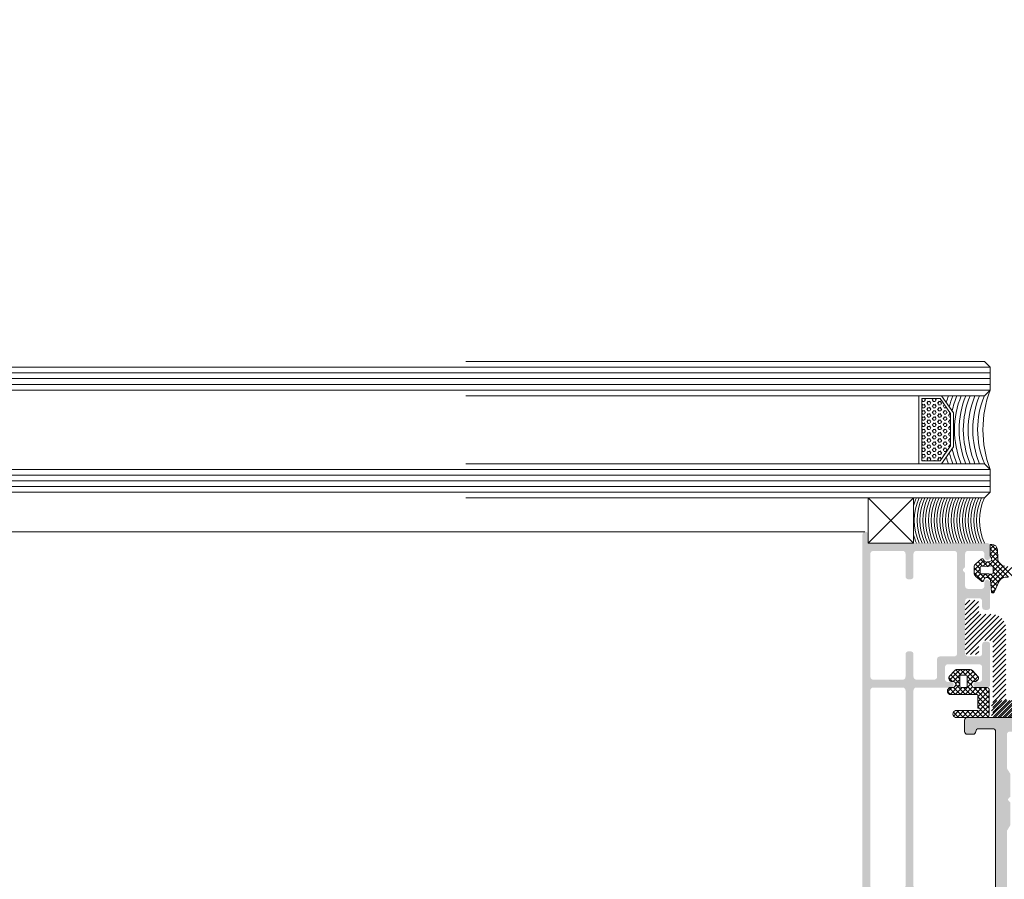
# Model space of a CAD drawing. Header units: millimetres. Extents: x -226731 to 126254, y -16359 to 60195.
# Tile 94 of 256: x -160551 to -160377, y 20888 to 21039. Entities that reach past the tile are written whole.
import ezdxf

# ---------------------------------------------------------------- set-up
doc = ezdxf.new("R2010")
doc.units = ezdxf.units.MM
doc.header["$LTSCALE"] = 0.1
doc.header["$MEASUREMENT"] = 0
for name, color, linetype, lineweight in [('01. Aluminium (Main Structure)', 6, 'Continuous', 5), ('0_CCE_ FF_SIDE WALL SPRINKLER', 6, 'Continuous', 0), ('3_Hatch', 8, 'Continuous', 0), ('4. Glass', 140, 'Continuous', 15), ('SPRINKLER COVERAGE AREA', 1, 'Continuous', 9)]:
    doc.layers.add(name, color=color, linetype=linetype, lineweight=lineweight)
doc.layers.add('FIRE FIGHTING SERVICES', color=5, linetype='Continuous')

# ---------------------------------------------------------------- blocks, each defined once
blk = doc.blocks.new('*U429')
at = {"layer": '3_Hatch'}
h = blk.add_hatch(color=8, dxfattribs=at)
h.dxf.hatch_style = 1
h.paths.add_polyline_path([(-4.22, 77.48), (-3.91, 77.79), (-3.91, 81.75), (-4.5, 82.78), (-4.5, 116.97), (-4.46, 117.16), (-4.35, 117.32), (-4.21, 117.43), (-4, 117.47), (4, 117.47), (4.19, 117.43), (4.35, 117.32), (4.46, 117.16), (4.52, 116.97), (4.52, 82.78), (3.89, 81.75), (3.89, 77.79), (4.21, 77.48), (4.3, 77.33), (4.3, 77.18), (4.21, 77.04), (3.89, 76.74), (3.89, 72.78), (4.52, 71.75), (4.52, 65.75), (4.46, 65.57), (4.35, 65.41), (4.19, 65.3), (4, 65.26), (-4, 65.26), (-4.21, 65.3), (-4.35, 65.41), (-4.46, 65.57), (-4.5, 65.75), (-4.5, 71.75), (-3.91, 72.78), (-3.91, 76.74), (-4.22, 77.04), (-4.28, 77.18), (-4.28, 77.33)], flags=16)
h.paths.add_polyline_path([(10.04, 65.44), (9.98, 65.26), (9.97, 65.08), (9.86, 64.91), (9.69, 64.8), (9.51, 64.77), (7, 64.77), (6.82, 64.8), (6.64, 64.91), (6.53, 65.08), (6.51, 65.26), (6.51, 116.97), (6.53, 117.16), (6.64, 117.32), (6.82, 117.43), (7, 117.47), (11.89, 117.47), (12.18, 117.78), (12.33, 117.87), (12.47, 117.87), (12.6, 117.78), (12.93, 117.47), (27.5, 117.47), (27.69, 117.43), (27.87, 117.32), (27.96, 117.16), (28, 116.97), (28, 112.48), (27.96, 112.27), (27.87, 112.11), (27.69, 112), (27.5, 111.96), (18.82, 111.96), (18.62, 111.93), (18.45, 111.82), (18.34, 111.65), (18.3, 111.45), (18.3, 105.98), (18.34, 105.78), (18.45, 105.6), (18.62, 105.51), (18.82, 105.47), (21.8, 105.47), (22, 105.51), (22.16, 105.6), (22.27, 105.78), (22.29, 105.98), (22.29, 106.46), (22.27, 106.66), (22.16, 106.81), (22, 106.92), (21.8, 106.97), (20.81, 106.97), (20.61, 107.01), (20.46, 107.12), (20.35, 107.26), (20.3, 107.47), (20.3, 109.46), (20.35, 109.66), (20.46, 109.81), (20.61, 109.92), (20.81, 109.97), (23.64, 109.97), (23.94, 110.28), (24.08, 110.35), (24.23, 110.35), (24.36, 110.28), (24.69, 109.97), (27.5, 109.97), (27.69, 109.92), (27.87, 109.81), (27.96, 109.66), (28, 109.46), (28, 107.47), (27.96, 107.26), (27.87, 107.12), (27.69, 107.01), (27.5, 106.97), (26.52, 106.97), (26.31, 106.92), (26.17, 106.81), (26.06, 106.66), (26, 106.46), (26, 105.98), (26.06, 105.78), (26.17, 105.6), (26.31, 105.51), (26.52, 105.47), (29.51, 105.47), (29.7, 105.51), (29.86, 105.6), (29.97, 105.78), (29.99, 105.98), (29.97, 200.47), (29.86, 200.65), (29.78, 200.7), (29.7, 200.76), (29.61, 200.77), (29.51, 200.78), (-29.51, 200.78), (-29.71, 200.76), (-29.86, 200.65), (-29.97, 200.47), (-30.01, 200.3), (-30.01, 105.98), (-29.97, 105.78), (-29.86, 105.6), (-29.71, 105.51), (-29.51, 105.47), (-26.5, 105.47), (-26.31, 105.51), (-26.15, 105.6), (-26.04, 105.78), (-26, 105.98), (-26, 106.46), (-26.04, 106.66), (-26.15, 106.81), (-26.31, 106.92), (-26.5, 106.97), (-27.52, 106.97), (-27.69, 107.01), (-27.87, 107.12), (-27.98, 107.26), (-28.01, 107.47), (-28.01, 109.46), (-27.98, 109.66), (-27.87, 109.81), (-27.69, 109.92), (-27.52, 109.97), (-24.69, 109.97), (-24.37, 110.28), (-24.25, 110.35), (-24.06, 110.35), (-23.94, 110.28), (-23.63, 109.97), (-20.81, 109.97), (-20.61, 109.92), (-20.44, 109.81), (-20.33, 109.66), (-20.3, 109.46), (-20.3, 107.47), (-20.33, 107.26), (-20.44, 107.12), (-20.61, 107.01), (-20.81, 106.97), (-21.82, 106.97), (-22.02, 106.92), (-22.16, 106.81), (-22.27, 106.66), (-22.31, 106.46), (-22.31, 105.98), (-22.27, 105.78), (-22.16, 105.6), (-22.02, 105.51), (-21.82, 105.47), (-18.8, 105.47), (-18.61, 105.51), (-18.45, 105.6), (-18.34, 105.78), (-18.3, 105.98), (-18.3, 111.45), (-18.34, 111.65), (-18.45, 111.82), (-18.61, 111.93), (-18.8, 111.96), (-27.52, 111.96), (-27.69, 112), (-27.87, 112.11), (-27.98, 112.27), (-28.01, 112.48), (-28.01, 116.97), (-27.98, 117.16), (-27.87, 117.32), (-27.69, 117.43), (-27.52, 117.47), (-12.93, 117.47), (-12.62, 117.78), (-12.49, 117.87), (-12.34, 117.87), (-12.18, 117.78), (-11.87, 117.47), (-7, 117.47), (-6.8, 117.43), (-6.66, 117.32), (-6.55, 117.16), (-6.51, 116.97), (-6.51, 65.26), (-6.55, 65.08), (-6.66, 64.91), (-6.8, 64.8), (-7, 64.77), (-9.51, 64.77), (-9.71, 64.8), (-9.86, 64.91), (-9.97, 65.08), (-10, 65.26), (-10.04, 65.44), (-10.15, 65.63), (-10.31, 65.74), (-10.5, 65.75), (-11.5, 65.75), (-11.7, 65.74), (-11.85, 65.63), (-11.96, 65.44), (-12.01, 65.26), (-12.01, 63.25), (-11.96, 63.07), (-11.85, 62.9), (-11.7, 62.79), (-11.5, 62.77), (-0.53, 62.77), (-0.2, 63.07), (-0.07, 63.14), (0.07, 63.14), (0.22, 63.07), (0.51, 62.77), (11.5, 62.77), (11.69, 62.79), (11.85, 62.9), (11.96, 63.07), (12.01, 63.25), (12.01, 65.26), (11.96, 65.44), (11.85, 65.63), (11.69, 65.74), (11.5, 65.75), (10.5, 65.75), (10.3, 65.74), (10.15, 65.63)])
h.paths.add_polyline_path([(28, 197.28), (27.96, 197.47), (27.87, 197.65), (27.69, 197.76), (27.5, 197.8), (-27.52, 197.8), (-27.69, 197.76), (-27.87, 197.65), (-27.98, 197.47), (-28.01, 197.28), (-28.01, 119.97), (-27.98, 119.77), (-27.87, 119.63), (-27.69, 119.52), (-27.52, 119.46), (27.5, 119.46), (27.69, 119.52), (27.87, 119.63), (27.96, 119.77), (28, 119.97)], flags=16)
h = blk.add_hatch(color=8, dxfattribs=at)
h.dxf.hatch_style = 1
h.paths.add_polyline_path([(28.61, 92.53), (28.61, 57.99), (28.57, 57.83), (28.46, 57.65), (28.28, 57.54), (28.1, 57.52), (22.9, 57.52), (22.7, 57.54), (22.54, 57.65), (22.44, 57.83), (22.41, 57.99), (22.41, 92.53), (22.44, 92.71), (22.54, 92.87), (22.7, 92.98), (22.9, 93.02), (28.1, 93.02), (28.28, 92.98), (28.46, 92.87), (28.57, 92.71)], flags=16)
h.paths.add_polyline_path([(22.41, 37.89), (22.35, 38.09), (22.24, 38.26), (22.1, 38.37), (21.9, 38.4), (21.49, 38.4), (21.31, 38.37), (21.15, 38.26), (21.04, 38.09), (21, 37.89), (21, 33.9), (20.95, 33.7), (20.84, 33.54), (20.69, 33.43), (20.49, 33.41), (13.79, 33.41), (13.61, 33.43), (13.45, 33.54), (13.34, 33.7), (13.3, 33.9), (13.3, 51.5), (13.34, 51.7), (13.45, 51.85), (13.61, 51.96), (13.79, 52.01), (16.35, 52.01), (16.54, 52.05), (16.7, 52.16), (16.81, 52.32), (16.85, 52.5), (16.85, 55.6), (16.87, 55.8), (16.98, 55.96), (17.16, 56.07), (17.36, 56.11), (20.49, 56.11), (20.69, 56.07), (20.84, 55.96), (20.95, 55.8), (21, 55.6), (21, 51.61), (21.04, 51.41), (21.15, 51.26), (21.31, 51.15), (21.49, 51.12), (21.9, 51.12), (22.1, 51.15), (22.24, 51.26), (22.35, 51.41), (22.41, 51.61), (22.41, 55.6), (22.44, 55.8), (22.54, 55.96), (22.7, 56.07), (22.9, 56.11), (28.1, 56.11), (28.28, 56.07), (28.46, 55.96), (28.57, 55.8), (28.61, 55.6), (28.61, 33.9), (28.57, 33.7), (28.46, 33.54), (28.28, 33.43), (28.1, 33.41), (22.9, 33.41), (22.7, 33.43), (22.54, 33.54), (22.44, 33.7), (22.41, 33.9)], flags=16)
h.paths.add_polyline_path([(12.2, 36.54), (11.89, 36.23), (11.89, 33.9), (11.85, 33.7), (11.74, 33.54), (11.58, 33.43), (11.38, 33.41), (9, 33.41), (8.8, 33.43), (8.65, 33.54), (8.54, 33.7), (8.49, 33.9), (8.49, 34.51), (8.45, 34.69), (8.34, 34.85), (8.18, 34.96), (8, 35), (7.79, 34.96), (7.63, 34.85), (7.52, 34.69), (7.48, 34.51), (7.48, 32.49), (7.52, 32.31), (7.63, 32.15), (7.79, 32.04), (8, 32), (28.5, 32), (28.7, 31.95), (28.85, 31.84), (28.96, 31.69), (29.01, 31.49), (29.01, 30.48), (29.05, 30.3), (29.14, 30.13), (29.3, 30.02), (29.51, 30.01), (29.69, 30.02), (29.85, 30.13), (29.96, 30.3), (30, 30.48), (30, 93.92), (29.96, 94.12), (29.85, 94.28), (29.69, 94.39), (29.51, 94.41), (16.5, 94.41), (16.3, 94.39), (16.15, 94.28), (16.04, 94.12), (15.99, 93.92), (15.99, 93.52), (16.04, 93.35), (16.15, 93.17), (16.3, 93.06), (16.5, 93.02), (20.49, 93.02), (20.69, 92.98), (20.84, 92.87), (20.95, 92.71), (21, 92.53), (21, 57.99), (20.95, 57.83), (20.84, 57.65), (20.69, 57.54), (20.49, 57.52), (14.42, 57.52), (14.25, 57.48), (14.16, 57.43), (14.07, 57.37), (14.01, 57.3), (13.96, 57.22), (13.94, 57.13), (13.92, 57.06), (13.92, 56.97), (13.94, 56.88), (13.96, 56.79), (14.01, 56.71), (14.07, 56.64), (14.16, 56.58), (14.25, 56.55), (14.36, 56.51), (14.95, 56.51), (15.15, 56.46), (15.29, 56.35), (15.4, 56.2), (15.44, 56), (15.44, 53.91), (15.4, 53.71), (15.29, 53.55), (15.15, 53.44), (14.95, 53.4), (9.38, 53.4), (9.2, 53.44), (9.04, 53.55), (8.93, 53.71), (8.89, 53.91), (8.89, 56), (8.93, 56.2), (9.04, 56.35), (9.2, 56.46), (9.38, 56.51), (9.92, 56.51), (10.12, 56.55), (10.26, 56.66), (10.37, 56.8), (10.43, 57.01), (10.37, 57.21), (10.26, 57.35), (10.12, 57.46), (9.92, 57.52), (8, 57.52), (7.79, 57.46), (7.63, 57.35), (7.52, 57.21), (7.48, 57.01), (7.48, 49.91), (7.52, 49.71), (7.63, 49.54), (7.79, 49.43), (8, 49.4), (8.38, 49.4), (8.58, 49.43), (8.76, 49.54), (8.84, 49.71), (8.89, 49.91), (8.89, 51.5), (8.93, 51.7), (9.04, 51.85), (9.2, 51.96), (9.38, 52.01), (11.38, 52.01), (11.58, 51.96), (11.74, 51.85), (11.85, 51.7), (11.89, 51.5), (11.89, 42.24), (11.85, 42.06), (11.74, 41.9), (11.58, 41.79), (11.38, 41.73), (9.38, 41.73), (9.2, 41.79), (9.04, 41.9), (8.93, 42.06), (8.89, 42.24), (8.89, 43.3), (8.84, 43.49), (8.76, 43.65), (8.58, 43.76), (8.38, 43.8), (8, 43.8), (7.79, 43.76), (7.63, 43.65), (7.52, 43.49), (7.48, 43.3), (7.48, 38.99), (7.5, 38.86), (7.54, 38.77), (7.59, 38.69), (7.65, 38.64), (7.7, 38.59), (7.78, 38.55), (7.85, 38.51), (7.92, 38.49), (8, 38.49), (8.09, 38.49), (8.16, 38.53), (8.23, 38.57), (8.31, 38.6), (8.36, 38.68), (8.42, 38.75), (8.49, 38.99), (8.49, 39.59), (8.54, 39.79), (8.65, 39.96), (8.8, 40.07), (9, 40.09), (11.38, 40.09), (11.58, 40.07), (11.74, 39.96), (11.85, 39.79), (11.89, 39.59), (11.89, 37.27), (12.2, 36.96), (12.29, 36.83), (12.29, 36.66)])
h = blk.add_hatch(dxfattribs=at)
h.set_pattern_fill('ANSI31', color=8, scale=5)
h.set_pattern_definition([(45, (-26191.7542, -15010.3187), (-0.441941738, 0.441941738), [])])
h.paths.add_polyline_path([(-9.5, 44.17), (-9.48, 44.32), (-9.39, 44.47), (-9.26, 44.54), (-9.11, 44.58), (-7.19, 44.58), (-7.06, 44.58), (-6.81, 44.59), (-6.57, 44.65), (-6.33, 44.72), (-6.11, 44.81), (-5.89, 44.92), (-5.69, 45.07), (-5.51, 45.22), (-5.34, 45.38), (-5.2, 45.58), (-5.05, 45.76), (-4.94, 45.98), (-4.85, 46.2), (-4.78, 46.44), (-4.72, 46.68), (-4.7, 46.94), (-4.69, 47.06), (-4.69, 59.37), (-4.67, 59.54), (-4.58, 59.66), (-4.45, 59.76), (-4.3, 59.77), (6.87, 59.77), (7.02, 59.81), (7.15, 59.9), (7.22, 60.03), (7.26, 60.19), (7.26, 62.39), (7.22, 62.53), (7.15, 62.66), (7.02, 62.75), (6.87, 62.77), (-6.61, 62.77), (-6.75, 62.75), (-6.88, 62.66), (-6.97, 62.53), (-6.99, 62.39), (-6.99, 49.57), (-7.03, 49.42), (-7.1, 49.28), (-7.25, 49.2), (-7.39, 49.17), (-9.11, 49.17), (-9.26, 49.2), (-9.39, 49.28), (-9.48, 49.42), (-9.5, 49.57), (-9.5, 51.29), (-9.51, 51.43), (-9.6, 51.56), (-9.73, 51.65), (-9.9, 51.67), (-11.49, 51.67), (-11.65, 51.65), (-11.78, 51.56), (-11.87, 51.43), (-11.89, 51.29), (-11.89, 42.45), (-11.87, 42.31), (-11.78, 42.2), (-11.65, 42.11), (-11.49, 42.07), (-9.9, 42.07), (-9.73, 42.11), (-9.6, 42.2), (-9.51, 42.31), (-9.5, 42.45)])
h = blk.add_hatch(dxfattribs=at)
h.set_pattern_fill('ANSI31', color=8, scale=5)
h.set_pattern_definition([(45, (-26191.7542, -14950.54475), (-0.441941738, 0.441941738), [])])
h.paths.add_polyline_path([(9.48, 44.32), (9.5, 44.17), (9.5, 42.45), (9.51, 42.31), (9.6, 42.2), (9.73, 42.11), (9.9, 42.07), (11.49, 42.07), (11.65, 42.11), (11.78, 42.2), (11.87, 42.31), (11.89, 42.45), (11.89, 51.29), (11.87, 51.43), (11.78, 51.56), (11.65, 51.65), (11.49, 51.67), (9.9, 51.67), (9.73, 51.65), (9.6, 51.56), (9.51, 51.43), (9.5, 51.29), (9.5, 49.57), (9.48, 49.42), (9.39, 49.28), (9.26, 49.2), (9.11, 49.17), (7.39, 49.17), (7.25, 49.2), (7.1, 49.28), (7.03, 49.42), (6.99, 49.57), (6.99, 62.39), (6.97, 62.53), (6.88, 62.66), (6.75, 62.75), (6.61, 62.77), (-6.87, 62.77), (-7.02, 62.75), (-7.15, 62.66), (-7.22, 62.53), (-7.26, 62.39), (-7.26, 60.19), (-7.22, 60.03), (-7.15, 59.9), (-7.02, 59.81), (-6.87, 59.77), (4.3, 59.77), (4.45, 59.76), (4.58, 59.66), (4.67, 59.54), (4.69, 59.37), (4.69, 47.06), (4.7, 46.94), (4.72, 46.68), (4.78, 46.44), (4.85, 46.2), (4.94, 45.98), (5.05, 45.76), (5.2, 45.58), (5.34, 45.38), (5.51, 45.22), (5.69, 45.07), (5.89, 44.92), (6.11, 44.81), (6.33, 44.72), (6.57, 44.65), (6.81, 44.59), (7.06, 44.58), (7.19, 44.58), (9.11, 44.58), (9.26, 44.54), (9.39, 44.47)])
at = {"layer": '01. Aluminium (Main Structure)', "color": 8, "linetype": 'ByBlock'}
for p, q in [((6.51, 65.26), (6.51, 116.97)), ((6.53, 65.08), (6.51, 65.26)), ((6.64, 64.91), (6.53, 65.08)), ((6.82, 64.8), (6.64, 64.91)), ((7, 64.77), (6.82, 64.8)), ((9.51, 64.77), (7, 64.77)), ((9.69, 64.8), (9.51, 64.77)), ((9.86, 64.91), (9.69, 64.8)), ((9.97, 65.08), (9.86, 64.91)), ((9.98, 65.26), (9.97, 65.08)), ((9.98, 65.26), (10.04, 65.44)), ((10.04, 65.44), (10.15, 65.63)), ((10.15, 65.63), (10.3, 65.74)), ((10.3, 65.74), (10.5, 65.75)), ((10.5, 65.75), (11.5, 65.75)), ((11.5, 65.75), (11.69, 65.74)), ((11.69, 65.74), (11.85, 65.63)), ((11.85, 65.63), (11.96, 65.44)), ((11.96, 65.44), (12.01, 65.26)), ((12.01, 65.26), (12.01, 63.25)), ((0.51, 62.77), (11.5, 62.77)), ((11.69, 62.79), (11.5, 62.77)), ((11.85, 62.9), (11.69, 62.79)), ((11.96, 63.07), (11.85, 62.9)), ((12.01, 63.25), (11.96, 63.07))]:
    blk.add_line(p, q, dxfattribs=at)
at = {"layer": '3_Hatch', "color": 8, "linetype": 'Continuous'}
for p, q in [((7.64, 61.53), (8.88, 62.77)), ((7.64, 60.65), (9.76, 62.77)), ((7.67, 62.45), (7.96, 62.74)), ((9.24, 61.3), (7.85, 62.68)), ((9.85, 61.57), (8.65, 62.77)), ((10.73, 61.57), (9.53, 62.77)), ((9.55, 61.68), (10.64, 62.77)), ((10.33, 61.57), (11.53, 62.77)), ((11.61, 61.57), (10.41, 62.77)), ((11.21, 61.57), (12.41, 62.77)), ((12.5, 61.57), (11.3, 62.77)), ((12.1, 61.57), (13.3, 62.77)), ((13.38, 61.57), (12.18, 62.77)), ((13.97, 61.87), (13.07, 62.77)), ((9.64, 60.01), (7.64, 62.01)), ((7.64, 59.77), (9.23, 61.35)), ((9.64, 59.13), (7.64, 61.13)), ((7.64, 58.88), (9.64, 60.88)), ((9.64, 60.9), (9.41, 61.12)), ((12.98, 61.57), (13.94, 62.53)), ((10.37, 57.52), (7.64, 60.25)), ((7.64, 58), (9.64, 60)), ((9.48, 57.52), (7.64, 59.36)), ((8.04, 57.52), (9.64, 59.12)), ((8.6, 57.52), (7.64, 58.48)), ((8.92, 57.52), (10.12, 58.72)), ((9.61, 55.55), (12.78, 58.72)), ((9.81, 57.52), (11.01, 58.72)), ((11.51, 57.26), (10.05, 58.72)), ((10.56, 57.39), (11.89, 58.72)), ((12.17, 57.48), (10.94, 58.72)), ((13.55, 56.98), (11.82, 58.72)), ((12.42, 57.48), (13.66, 58.72)), ((13.92, 57.5), (12.7, 58.72)), ((12.81, 56.99), (14.54, 58.72)), ((14.73, 57.58), (13.59, 58.72)), ((14.23, 57.52), (14.99, 58.28)), ((15.01, 58.17), (14.47, 58.72)), ((10.91, 54.32), (9.55, 55.68)), ((11.83, 54.29), (9.8, 56.32)), ((10.04, 55.09), (11.51, 56.57)), ((10.47, 54.64), (11.51, 55.69)), ((11.51, 55.49), (10.52, 56.48)), ((11.51, 56.37), (10.72, 57.16)), ((11.88, 54.29), (14.01, 56.42)), ((12.77, 54.29), (14.66, 56.18)), ((12.81, 56.1), (13.56, 56.85)), ((14.42, 55.23), (12.81, 56.84)), ((13.99, 54.78), (12.81, 55.96)), ((14.79, 55.75), (14.12, 56.42)), ((11.01, 54.3), (12, 55.29)), ((12.71, 54.29), (11.71, 55.29)), ((13.53, 54.36), (12.6, 55.29)), ((3.62, 36.31), (7.3, 39.98)), ((6.5, 40.06), (7.18, 40.75)), ((7.36, 39.31), (6.53, 40.14)), ((7.27, 40.29), (6.83, 40.73)), ((4.37, 36.17), (7.37, 39.17)), ((5.1, 36.02), (7.5, 38.41)), ((6.94, 37.08), (5.61, 38.41)), ((7.4, 37.5), (5.96, 38.94)), ((8.36, 37.43), (6.25, 39.54)), ((8.28, 37.42), (9.32, 38.47)), ((10.3, 36.37), (8.44, 38.23)), ((8.59, 38.62), (8.7, 38.73)), ((10.3, 37.25), (8.79, 38.76)), ((7.48, 33.88), (3.21, 38.15)), ((7.22, 35.03), (4.22, 38.03)), ((6.98, 36.16), (5.06, 38.08)), ((5.66, 35.69), (6.94, 36.97)), ((7.46, 37.49), (8.07, 38.1)), ((8.54, 35.03), (10.3, 36.8)), ((9.13, 37.4), (9.8, 38.06)), ((9.25, 36.63), (10.23, 37.61)), ((10.08, 35.71), (9.25, 36.54)), ((6.02, 35.16), (6.99, 36.14)), ((6.14, 34.4), (7.86, 36.13)), ((7.84, 35.29), (7.09, 36.05)), ((9.12, 34.9), (7.89, 36.13)), ((7.93, 35.31), (8.71, 36.09)), ((9.6, 35.3), (8.82, 36.08)), ((7.48, 33), (6.14, 34.34)), ((6.17, 33.55), (7.29, 34.67)), ((7.36, 32.24), (6.18, 33.42)), ((6.29, 32.79), (7.48, 33.98)), ((6.73, 32.35), (7.48, 33.09)), ((16.56, 17.49, 0.02), (16.27, 17.49, 0.02)), ((16.74, 17.12, 0.02), (16.58, 17.4, 0.02)), ((17.22, 17.4, 0.02), (17.15, 17.51, 0.02)), ((17.51, 17.49, 0.02), (17.2, 17.49, 0.02)), ((17.45, 17.42, 0.02), (17.5, 17.51, 0.02)), ((17.92, 17.15, 0.02), (18.08, 17.42, 0.02)), ((18.47, 17.49, 0.02), (18.15, 17.49, 0.02)), ((18.65, 17.12, 0.02), (18.49, 17.4, 0.02)), ((19.12, 17.4, 0.02), (19.06, 17.51, 0.02)), ((19.42, 17.49, 0.02), (19.1, 17.49, 0.02)), ((19.35, 17.42, 0.02), (19.4, 17.51, 0.02)), ((15.06, 15.5, 0.02), (15.22, 15.77, 0.02)), ((15.61, 15.84, 0.02), (15.29, 15.84, 0.02)), ((15.61, 16.39, 0.02), (15.52, 16.39, 0.02)), ((15.54, 16.32, 0.02), (15.7, 16.6, 0.02)), ((15.79, 15.47, 0.02), (15.63, 15.75, 0.02)), ((15.79, 16.57, 0.02), (15.72, 16.68, 0.02)), ((16.02, 16.05, 0.02), (16.18, 16.32, 0.02)), ((16.27, 16.85, 0.02), (16.11, 17.12, 0.02)), ((16.27, 15.75, 0.02), (16.11, 16.02, 0.02)), ((16.56, 16.94, 0.02), (16.24, 16.94, 0.02)), ((16.56, 16.39, 0.02), (16.24, 16.39, 0.02)), ((16.56, 15.84, 0.02), (16.24, 15.84, 0.02)), ((16.49, 16.87, 0.02), (16.65, 17.15, 0.02)), ((16.49, 15.77, 0.02), (16.65, 16.05, 0.02)), ((16.74, 16.02, 0.02), (16.58, 16.3, 0.02)), ((16.97, 16.6, 0.02), (17.13, 16.87, 0.02)), ((16.97, 15.5, 0.02), (17.13, 15.77, 0.02)), ((17.22, 16.3, 0.02), (17.06, 16.57, 0.02)), ((17.51, 16.94, 0.02), (17.2, 16.94, 0.02)), ((17.51, 16.39, 0.02), (17.2, 16.39, 0.02)), ((17.51, 15.84, 0.02), (17.2, 15.84, 0.02)), ((17.45, 16.32, 0.02), (17.6, 16.6, 0.02)), ((17.69, 16.57, 0.02), (17.54, 16.85, 0.02)), ((17.69, 15.47, 0.02), (17.54, 15.75, 0.02)), ((17.92, 16.05, 0.02), (18.08, 16.32, 0.02)), ((18.17, 16.85, 0.02), (18.01, 17.12, 0.02)), ((18.17, 15.75, 0.02), (18.01, 16.02, 0.02)), ((18.47, 16.94, 0.02), (18.15, 16.94, 0.02)), ((18.47, 16.39, 0.02), (18.15, 16.39, 0.02)), ((18.47, 15.84, 0.02), (18.15, 15.84, 0.02)), ((18.4, 16.87, 0.02), (18.56, 17.15, 0.02)), ((18.4, 15.77, 0.02), (18.56, 16.05, 0.02)), ((18.65, 16.02, 0.02), (18.49, 16.3, 0.02)), ((18.87, 16.6, 0.02), (19.03, 16.87, 0.02)), ((18.87, 15.5, 0.02), (19.03, 15.77, 0.02)), ((19.12, 16.3, 0.02), (18.96, 16.57, 0.02)), ((19.42, 16.94, 0.02), (19.1, 16.94, 0.02)), ((19.42, 16.39, 0.02), (19.1, 16.39, 0.02)), ((19.42, 15.84, 0.02), (19.1, 15.84, 0.02)), ((19.35, 16.32, 0.02), (19.51, 16.6, 0.02)), ((19.53, 16.7, 0.02), (19.44, 16.85, 0.02)), ((19.53, 15.6, 0.02), (19.44, 15.75, 0.02)), ((14.66, 14.74, 0.02), (14.47, 14.74, 0.02)), ((14.66, 14.19, 0.02), (14.47, 14.19, 0.02)), ((14.59, 14.67, 0.02), (14.75, 14.95, 0.02)), ((14.84, 13.82, 0.02), (14.68, 14.1, 0.02)), ((14.84, 14.92, 0.02), (14.69, 15.17, 0.02)), ((15.06, 14.4, 0.02), (15.22, 14.67, 0.02)), ((15.31, 15.2, 0.02), (15.15, 15.47, 0.02)), ((15.31, 14.1, 0.02), (15.15, 14.37, 0.02)), ((15.61, 15.29, 0.02), (15.29, 15.29, 0.02)), ((15.61, 14.74, 0.02), (15.29, 14.74, 0.02)), ((15.61, 14.19, 0.02), (15.29, 14.19, 0.02)), ((15.54, 15.22, 0.02), (15.7, 15.5, 0.02)), ((15.54, 14.12, 0.02), (15.7, 14.4, 0.02)), ((15.79, 14.37, 0.02), (15.63, 14.65, 0.02)), ((16.02, 14.95, 0.02), (16.18, 15.22, 0.02)), ((16.02, 13.85, 0.02), (16.18, 14.12, 0.02)), ((16.27, 14.65, 0.02), (16.11, 14.92, 0.02)), ((16.56, 15.29, 0.02), (16.24, 15.29, 0.02)), ((16.56, 14.74, 0.02), (16.24, 14.74, 0.02)), ((16.56, 14.19, 0.02), (16.24, 14.19, 0.02)), ((16.49, 14.67, 0.02), (16.65, 14.95, 0.02)), ((16.74, 14.92, 0.02), (16.58, 15.2, 0.02)), ((16.74, 13.82, 0.02), (16.58, 14.1, 0.02)), ((16.97, 14.4, 0.02), (17.13, 14.67, 0.02)), ((17.22, 15.2, 0.02), (17.06, 15.47, 0.02)), ((17.22, 14.1, 0.02), (17.06, 14.37, 0.02)), ((17.51, 15.29, 0.02), (17.2, 15.29, 0.02)), ((17.51, 14.74, 0.02), (17.2, 14.74, 0.02)), ((17.51, 14.19, 0.02), (17.2, 14.19, 0.02)), ((17.45, 15.22, 0.02), (17.6, 15.5, 0.02)), ((17.45, 14.12, 0.02), (17.6, 14.4, 0.02)), ((17.69, 14.37, 0.02), (17.54, 14.65, 0.02)), ((17.92, 14.95, 0.02), (18.08, 15.22, 0.02)), ((17.92, 13.85, 0.02), (18.08, 14.12, 0.02)), ((18.17, 14.65, 0.02), (18.01, 14.92, 0.02)), ((18.47, 15.29, 0.02), (18.15, 15.29, 0.02)), ((18.47, 14.74, 0.02), (18.15, 14.74, 0.02)), ((18.47, 14.19, 0.02), (18.15, 14.19, 0.02)), ((18.4, 14.67, 0.02), (18.56, 14.95, 0.02)), ((18.65, 14.92, 0.02), (18.49, 15.2, 0.02)), ((18.65, 13.82, 0.02), (18.49, 14.1, 0.02)), ((18.87, 14.4, 0.02), (19.03, 14.67, 0.02)), ((19.12, 15.2, 0.02), (18.96, 15.47, 0.02)), ((19.12, 14.1, 0.02), (18.96, 14.37, 0.02)), ((19.42, 15.29, 0.02), (19.1, 15.29, 0.02)), ((19.42, 14.74, 0.02), (19.1, 14.74, 0.02)), ((19.42, 14.19, 0.02), (19.1, 14.19, 0.02)), ((19.35, 15.22, 0.02), (19.51, 15.5, 0.02)), ((19.35, 14.12, 0.02), (19.51, 14.4, 0.02)), ((19.53, 14.5, 0.02), (19.44, 14.65, 0.02)), ((14.66, 13.64, 0.02), (14.47, 13.64, 0.02)), ((14.66, 13.09, 0.02), (14.47, 13.09, 0.02)), ((14.66, 12.54, 0.02), (14.47, 12.54, 0.02)), ((14.59, 13.57, 0.02), (14.75, 13.85, 0.02)), ((14.59, 12.47, 0.02), (14.75, 12.75, 0.02)), ((14.84, 12.72, 0.02), (14.68, 13, 0.02)), ((15.06, 13.3, 0.02), (15.22, 13.57, 0.02)), ((15.06, 12.2, 0.02), (15.22, 12.47, 0.02)), ((15.31, 13, 0.02), (15.15, 13.27, 0.02)), ((15.31, 11.9, 0.02), (15.15, 12.17, 0.02)), ((15.61, 13.64, 0.02), (15.29, 13.64, 0.02)), ((15.61, 13.09, 0.02), (15.29, 13.09, 0.02)), ((15.61, 12.54, 0.02), (15.29, 12.54, 0.02)), ((15.54, 13.02, 0.02), (15.7, 13.3, 0.02)), ((15.54, 11.92, 0.02), (15.7, 12.2, 0.02)), ((15.79, 13.27, 0.02), (15.63, 13.55, 0.02)), ((15.79, 12.17, 0.02), (15.63, 12.45, 0.02)), ((16.02, 12.75, 0.02), (16.18, 13.02, 0.02)), ((16.27, 13.55, 0.02), (16.11, 13.82, 0.02)), ((16.27, 12.45, 0.02), (16.11, 12.72, 0.02)), ((16.56, 13.64, 0.02), (16.24, 13.64, 0.02)), ((16.56, 13.09, 0.02), (16.24, 13.09, 0.02)), ((16.56, 12.54, 0.02), (16.24, 12.54, 0.02)), ((16.49, 13.57, 0.02), (16.65, 13.85, 0.02)), ((16.49, 12.47, 0.02), (16.65, 12.75, 0.02)), ((16.74, 12.72, 0.02), (16.58, 13, 0.02)), ((16.97, 13.3, 0.02), (17.13, 13.57, 0.02)), ((16.97, 12.2, 0.02), (17.13, 12.47, 0.02)), ((17.22, 13, 0.02), (17.06, 13.27, 0.02)), ((17.22, 11.9, 0.02), (17.06, 12.17, 0.02)), ((17.51, 13.64, 0.02), (17.2, 13.64, 0.02)), ((17.51, 13.09, 0.02), (17.2, 13.09, 0.02)), ((17.51, 12.54, 0.02), (17.2, 12.54, 0.02)), ((17.45, 13.02, 0.02), (17.6, 13.3, 0.02)), ((17.45, 11.92, 0.02), (17.6, 12.2, 0.02)), ((17.69, 13.27, 0.02), (17.54, 13.55, 0.02)), ((17.69, 12.17, 0.02), (17.54, 12.45, 0.02)), ((17.92, 12.75, 0.02), (18.08, 13.02, 0.02)), ((18.17, 13.55, 0.02), (18.01, 13.82, 0.02)), ((18.17, 12.45, 0.02), (18.01, 12.72, 0.02)), ((18.47, 13.64, 0.02), (18.15, 13.64, 0.02)), ((18.47, 13.09, 0.02), (18.15, 13.09, 0.02)), ((18.47, 12.54, 0.02), (18.15, 12.54, 0.02)), ((18.4, 13.57, 0.02), (18.56, 13.85, 0.02)), ((18.4, 12.47, 0.02), (18.56, 12.75, 0.02)), ((18.65, 12.72, 0.02), (18.49, 13, 0.02)), ((18.87, 13.3, 0.02), (19.03, 13.57, 0.02)), ((18.87, 12.2, 0.02), (19.03, 12.47, 0.02)), ((19.12, 13, 0.02), (18.96, 13.27, 0.02)), ((19.12, 11.9, 0.02), (18.96, 12.17, 0.02)), ((19.42, 13.64, 0.02), (19.1, 13.64, 0.02)), ((19.42, 13.09, 0.02), (19.1, 13.09, 0.02)), ((19.42, 12.54, 0.02), (19.1, 12.54, 0.02)), ((19.35, 13.02, 0.02), (19.51, 13.3, 0.02)), ((19.35, 11.92, 0.02), (19.51, 12.2, 0.02)), ((19.53, 13.4, 0.02), (19.44, 13.55, 0.02)), ((19.53, 12.3, 0.02), (19.44, 12.45, 0.02)), ((14.66, 11.99, 0.02), (14.47, 11.99, 0.02)), ((14.66, 11.44, 0.02), (14.47, 11.44, 0.02)), ((14.66, 10.89, 0.02), (14.47, 10.89, 0.02)), ((14.59, 11.37, 0.02), (14.75, 11.65, 0.02)), ((14.59, 10.27, 0.02), (14.75, 10.55, 0.02)), ((14.84, 11.62, 0.02), (14.68, 11.9, 0.02)), ((14.84, 10.52, 0.02), (14.68, 10.8, 0.02)), ((15.06, 11.1, 0.02), (15.22, 11.37, 0.02)), ((15.31, 10.8, 0.02), (15.15, 11.07, 0.02)), ((15.61, 11.99, 0.02), (15.29, 11.99, 0.02)), ((15.61, 11.44, 0.02), (15.29, 11.44, 0.02)), ((15.61, 10.89, 0.02), (15.29, 10.89, 0.02)), ((15.54, 10.82, 0.02), (15.7, 11.1, 0.02)), ((15.79, 11.07, 0.02), (15.63, 11.35, 0.02)), ((16.02, 11.65, 0.02), (16.18, 11.92, 0.02)), ((16.02, 10.55, 0.02), (16.18, 10.82, 0.02)), ((16.27, 11.35, 0.02), (16.11, 11.62, 0.02)), ((16.27, 10.25, 0.02), (16.11, 10.52, 0.02)), ((16.56, 11.99, 0.02), (16.24, 11.99, 0.02)), ((16.56, 11.44, 0.02), (16.24, 11.44, 0.02)), ((16.56, 10.89, 0.02), (16.24, 10.89, 0.02)), ((16.49, 11.37, 0.02), (16.65, 11.65, 0.02)), ((16.49, 10.27, 0.02), (16.65, 10.55, 0.02)), ((16.74, 11.62, 0.02), (16.58, 11.9, 0.02)), ((16.74, 10.52, 0.02), (16.58, 10.8, 0.02)), ((16.97, 11.1, 0.02), (17.13, 11.37, 0.02)), ((17.22, 10.8, 0.02), (17.06, 11.07, 0.02)), ((17.51, 11.99, 0.02), (17.2, 11.99, 0.02)), ((17.51, 11.44, 0.02), (17.2, 11.44, 0.02)), ((17.51, 10.89, 0.02), (17.2, 10.89, 0.02)), ((17.45, 10.82, 0.02), (17.6, 11.1, 0.02)), ((17.69, 11.07, 0.02), (17.54, 11.35, 0.02)), ((17.92, 11.65, 0.02), (18.08, 11.92, 0.02)), ((17.92, 10.55, 0.02), (18.08, 10.82, 0.02)), ((18.17, 11.35, 0.02), (18.01, 11.62, 0.02)), ((18.17, 10.25, 0.02), (18.01, 10.52, 0.02)), ((18.47, 11.99, 0.02), (18.15, 11.99, 0.02)), ((18.47, 11.44, 0.02), (18.15, 11.44, 0.02)), ((18.47, 10.89, 0.02), (18.15, 10.89, 0.02)), ((18.4, 11.37, 0.02), (18.56, 11.65, 0.02)), ((18.4, 10.27, 0.02), (18.56, 10.55, 0.02)), ((18.65, 11.62, 0.02), (18.49, 11.9, 0.02)), ((18.65, 10.52, 0.02), (18.49, 10.8, 0.02)), ((18.87, 11.1, 0.02), (19.03, 11.37, 0.02)), ((19.12, 10.8, 0.02), (18.96, 11.07, 0.02)), ((19.42, 11.99, 0.02), (19.1, 11.99, 0.02)), ((19.42, 11.44, 0.02), (19.1, 11.44, 0.02)), ((19.42, 10.89, 0.02), (19.1, 10.89, 0.02)), ((19.35, 10.82, 0.02), (19.51, 11.1, 0.02)), ((19.53, 11.2, 0.02), (19.44, 11.35, 0.02)), ((14.66, 10.34, 0.02), (14.47, 10.34, 0.02)), ((14.66, 9.79, 0.02), (14.47, 9.79, 0.02)), ((14.66, 9.24, 0.02), (14.47, 9.24, 0.02)), ((14.59, 9.17, 0.02), (14.75, 9.45, 0.02)), ((14.84, 9.42, 0.02), (14.68, 9.7, 0.02)), ((15.06, 10, 0.02), (15.22, 10.27, 0.02)), ((15.06, 8.9, 0.02), (15.22, 9.17, 0.02)), ((15.31, 9.7, 0.02), (15.15, 9.97, 0.02)), ((15.31, 8.6, 0.02), (15.15, 8.87, 0.02)), ((15.61, 10.34, 0.02), (15.29, 10.34, 0.02)), ((15.61, 9.79, 0.02), (15.29, 9.79, 0.02)), ((15.61, 9.24, 0.02), (15.29, 9.24, 0.02)), ((15.61, 8.69, 0.02), (15.29, 8.69, 0.02)), ((15.54, 9.72, 0.02), (15.7, 10, 0.02)), ((15.54, 8.62, 0.02), (15.7, 8.9, 0.02)), ((15.79, 9.97, 0.02), (15.63, 10.25, 0.02)), ((15.79, 8.87, 0.02), (15.63, 9.15, 0.02)), ((16.02, 9.45, 0.02), (16.18, 9.72, 0.02)), ((16.27, 9.15, 0.02), (16.11, 9.42, 0.02)), ((16.56, 10.34, 0.02), (16.24, 10.34, 0.02)), ((16.56, 9.79, 0.02), (16.24, 9.79, 0.02)), ((16.56, 9.24, 0.02), (16.24, 9.24, 0.02)), ((16.56, 8.69, 0.02), (16.24, 8.69, 0.02)), ((16.49, 9.17, 0.02), (16.65, 9.45, 0.02)), ((16.74, 9.42, 0.02), (16.58, 9.7, 0.02)), ((16.97, 10, 0.02), (17.13, 10.27, 0.02)), ((16.97, 8.9, 0.02), (17.13, 9.17, 0.02)), ((17.22, 9.7, 0.02), (17.06, 9.97, 0.02)), ((17.22, 8.6, 0.02), (17.06, 8.87, 0.02)), ((17.51, 10.34, 0.02), (17.2, 10.34, 0.02)), ((17.51, 9.79, 0.02), (17.2, 9.79, 0.02)), ((17.51, 9.24, 0.02), (17.2, 9.24, 0.02)), ((17.51, 8.69, 0.02), (17.2, 8.69, 0.02)), ((17.45, 9.72, 0.02), (17.6, 10, 0.02)), ((17.45, 8.62, 0.02), (17.6, 8.9, 0.02)), ((17.69, 9.97, 0.02), (17.54, 10.25, 0.02)), ((17.69, 8.87, 0.02), (17.54, 9.15, 0.02)), ((17.92, 9.45, 0.02), (18.08, 9.72, 0.02)), ((18.17, 9.15, 0.02), (18.01, 9.42, 0.02)), ((18.47, 10.34, 0.02), (18.15, 10.34, 0.02)), ((18.47, 9.79, 0.02), (18.15, 9.79, 0.02)), ((18.47, 9.24, 0.02), (18.15, 9.24, 0.02)), ((18.47, 8.69, 0.02), (18.15, 8.69, 0.02)), ((18.4, 9.17, 0.02), (18.56, 9.45, 0.02)), ((18.65, 9.42, 0.02), (18.49, 9.7, 0.02)), ((18.87, 10, 0.02), (19.03, 10.27, 0.02)), ((18.87, 8.9, 0.02), (19.03, 9.17, 0.02)), ((19.12, 9.7, 0.02), (18.96, 9.97, 0.02)), ((19.12, 8.6, 0.02), (18.96, 8.87, 0.02)), ((19.42, 10.34, 0.02), (19.1, 10.34, 0.02)), ((19.42, 9.79, 0.02), (19.1, 9.79, 0.02)), ((19.42, 9.24, 0.02), (19.1, 9.24, 0.02)), ((19.42, 8.69, 0.02), (19.1, 8.69, 0.02)), ((19.35, 9.72, 0.02), (19.51, 10, 0.02)), ((19.35, 8.62, 0.02), (19.51, 8.9, 0.02)), ((19.53, 10.1, 0.02), (19.44, 10.25, 0.02)), ((19.53, 9, 0.02), (19.44, 9.15, 0.02)), ((15.22, 8.07, 0.02), (15.22, 8.07, 0.02)), ((15.61, 8.14, 0.02), (15.29, 8.14, 0.02)), ((15.61, 7.59, 0.02), (15.55, 7.59, 0.02)), ((15.57, 7.57, 0.02), (15.7, 7.8, 0.02)), ((15.79, 7.77, 0.02), (15.63, 8.05, 0.02)), ((16.02, 8.35, 0.02), (16.18, 8.62, 0.02)), ((16.02, 7.25, 0.02), (16.18, 7.52, 0.02)), ((16.27, 8.05, 0.02), (16.11, 8.32, 0.02)), ((16.27, 6.95, 0.02), (16.11, 7.22, 0.02)), ((16.56, 8.14, 0.02), (16.24, 8.14, 0.02)), ((16.56, 7.59, 0.02), (16.24, 7.59, 0.02)), ((16.56, 7.04, 0.02), (16.24, 7.04, 0.02)), ((16.49, 8.07, 0.02), (16.65, 8.35, 0.02)), ((16.49, 6.97, 0.02), (16.65, 7.25, 0.02)), ((16.74, 8.32, 0.02), (16.58, 8.6, 0.02)), ((16.74, 7.22, 0.02), (16.58, 7.5, 0.02)), ((16.97, 7.8, 0.02), (17.13, 8.07, 0.02)), ((16.97, 6.7, 0.02), (17.13, 6.97, 0.02)), ((17.22, 7.5, 0.02), (17.06, 7.77, 0.02)), ((17.51, 8.14, 0.02), (17.2, 8.14, 0.02)), ((17.51, 7.59, 0.02), (17.2, 7.59, 0.02)), ((17.51, 7.04, 0.02), (17.2, 7.04, 0.02)), ((17.45, 7.52, 0.02), (17.6, 7.8, 0.02)), ((17.69, 7.77, 0.02), (17.54, 8.05, 0.02)), ((17.92, 8.35, 0.02), (18.08, 8.62, 0.02)), ((17.92, 7.25, 0.02), (18.08, 7.52, 0.02)), ((18.17, 8.05, 0.02), (18.01, 8.32, 0.02)), ((18.17, 6.95, 0.02), (18.01, 7.22, 0.02)), ((18.47, 8.14, 0.02), (18.15, 8.14, 0.02)), ((18.47, 7.59, 0.02), (18.15, 7.59, 0.02)), ((18.47, 7.04, 0.02), (18.15, 7.04, 0.02)), ((18.4, 8.07, 0.02), (18.56, 8.35, 0.02)), ((18.4, 6.97, 0.02), (18.56, 7.25, 0.02)), ((18.65, 8.32, 0.02), (18.49, 8.6, 0.02)), ((18.65, 7.22, 0.02), (18.49, 7.5, 0.02)), ((18.87, 7.8, 0.02), (19.03, 8.07, 0.02)), ((18.87, 6.7, 0.02), (19.03, 6.97, 0.02)), ((19.12, 7.5, 0.02), (18.96, 7.77, 0.02)), ((19.42, 8.14, 0.02), (19.1, 8.14, 0.02)), ((19.42, 7.59, 0.02), (19.1, 7.59, 0.02)), ((19.42, 7.04, 0.02), (19.1, 7.04, 0.02)), ((19.35, 7.52, 0.02), (19.51, 7.8, 0.02)), ((19.53, 7.9, 0.02), (19.44, 8.05, 0.02)), ((17.15, 6.51, 0.02), (17.06, 6.67, 0.02)), ((17.5, 6.51, 0.02), (17.6, 6.7, 0.02)), ((17.69, 6.67, 0.02), (17.54, 6.95, 0.02)), ((19.06, 6.51, 0.02), (18.96, 6.67, 0.02)), ((19.4, 6.51, 0.02), (19.51, 6.7, 0.02)), ((19.53, 6.8, 0.02), (19.44, 6.95, 0.02))]:
    blk.add_line(p, q, dxfattribs=at)
at = {"layer": '3_Hatch', "color": 8}
for p, q in [((8.14, 62.77), (13.59, 62.77)), ((7.64, 57.8), (7.64, 62.27)), ((9.64, 61), (9.64, 58.87)), ((13.59, 61.57), (9.73, 61.57)), ((10.37, 57.52), (8.02, 57.52)), ((9.75, 58.72), (14.62, 58.72)), ((12.61, 57.48), (11.71, 57.48)), ((14.62, 57.52), (13.95, 57.52)), ((9.97, 56.42), (10.35, 56.42)), ((11.51, 57.28), (11.51, 55.49)), ((12.81, 55.49), (12.81, 57.28)), ((13.98, 56.42), (14.36, 56.42)), ((10.57, 54.52), (9.62, 55.54)), ((13.21, 54.29), (11.14, 54.29)), ((11.71, 55.29), (12.61, 55.29)), ((14.7, 55.54), (13.66, 54.43)), ((6.78, 40.67), (5.87, 38.75)), ((7.43, 38.58), (7.23, 40.69)), ((8.57, 38.58), (8.47, 38.26)), ((10.02, 37.88), (9.04, 38.7)), ((6.94, 36.31), (6.94, 37.23)), ((7.3, 37.52), (7.72, 37.43)), ((8.01, 37.41), (8.93, 37.46)), ((9.25, 37.16), (9.25, 36.38)), ((10.3, 36.27), (10.3, 37.27)), ((7.48, 34.32), (7.23, 34.76)), ((7.72, 36.1), (7.3, 36.02)), ((7.43, 35.2), (8.15, 35.35)), ((8.93, 36.08), (8.01, 36.13)), ((8.47, 35.21), (8.57, 34.95)), ((9.04, 34.84), (10.02, 35.66)), ((6.13, 34.61), (6.19, 33.2)), ((7.48, 32.24), (7.48, 34.32)), ((7.19, 32.24), (7.48, 32.24)), ((29.01, 32), (21.01, 32)), ((21.01, 32), (21.01, 24)), ((29.01, 32), (21.01, 24)), ((21.01, 24), (21.01, 32)), ((21.01, 32), (29.01, 24)), ((29.01, 24), (29.01, 32)), ((29.01, 24), (29.01, 32)), ((29.56, 30.01), (1150, 30.01)), ((1150, 23, 0), (7.48, 23)), ((21.01, 24), (29.01, 24)), ((1150, 22, 0), (7.48, 22)), ((1150, 21, 0), (7.48, 21)), ((1150, 20, 0), (7.48, 20)), ((1150, 19, 0), (7.48, 19)), ((16.03, 18.01, 0.02), (13.97, 15.01, 0.02)), ((16.29, 17.51, 0.02), (14.47, 14.86, 0.02)), ((19.53, 17.51, 0.02), (16.29, 17.51, 0.02)), ((19.53, 6.51, 0.02), (19.53, 17.51, 0.02)), ((20.03, 6.01, 0.02), (20.03, 18.01, 0.02)), ((13.97, 15.01, 0.02), (13.97, 9.01, 0.02)), ((14.47, 14.86, 0.02), (14.47, 9.17, 0.02)), ((13.97, 9.01, 0.02), (16.03, 6.01, 0.02)), ((14.47, 9.17, 0.02), (16.29, 6.51, 0.02)), ((16.29, 6.51, 0.02), (19.53, 6.51, 0.02)), ((1150, 5, 0), (7.48, 5)), ((1150, 4, 0), (7.48, 4)), ((1150, 3, 0), (7.48, 3)), ((1150, 2, 0), (7.48, 2)), ((1150, 1, 0), (7.48, 1))]:
    blk.add_line(p, q, dxfattribs=at)
for centre, radius, start, end in [((8.14, 62.27), 0.5, 90, 180), ((13.43, 62.17), 0.621, 284.9636, 75.0517), ((9.51, 61.39), 0.287, 38.635, 288.09), ((9.44, 61), 0.2, 0, 37.0365), ((8.01, 57.91), 0.389, 195.6548, 270.5388), ((9.84, 58.9), 0.2, 187.0702, 243.974), ((10.08, 56.88), 0.703, 9.1535, 65.3518), ((11.71, 57.28), 0.2, 90.0049, 180), ((12.61, 57.28), 0.2, 0.005, 90), ((14.25, 56.88), 0.703, 114.6482, 170.8465), ((14.37, 58.12), 0.65, 292.6094, 67.3906), ((10.06, 55.83), 0.524, 170.5977, 213.7552), ((10.23, 55.76), 0.703, 111.438, 167.6363), ((10.25, 56.93), 0.527, 280.8396, 6.0555), ((14.08, 56.93), 0.527, 173.9445, 259.1604), ((14.1, 55.76), 0.703, 12.3637, 68.562), ((14.27, 55.83), 0.524, 326.2448, 9.4023), ((11.13, 55.06), 0.769, 224.2645, 270.9894), ((11.71, 55.49), 0.2, 180.0048, 270), ((12.61, 55.49), 0.2, 270.0051, 0), ((13.21, 55.09), 0.8, 270.0013, 304.0993), ((7.02, 40.53), 0.271, 37.2128, 149.9224), ((4.57, 39.5), 1.5, 262.7957, 329.961), ((8.04, 38.73), 0.635, 193.3802, 311.9125), ((8.85, 38.47), 0.3, 50, 157.7969), ((7.24, 37.23), 0.3, 78.0269, 180), ((7.95, 38.51), 1.1, 258.0269, 273.1356), ((8.95, 37.16), 0.3, 0, 93.1356), ((9.5, 37.27), 0.8, 0, 50), ((4.63, 34.6), 1.5, 0.5805, 79.4803), ((7.24, 36.31), 0.3, 180, 281.9731), ((7.5, 34.91), 0.3, 101.9731, 209.6447), ((7.95, 35.03), 1.1, 86.8644, 101.9731), ((8.21, 35.06), 0.3, 30, 101.9731), ((8.85, 35.07), 0.3, 202.2031, 310), ((8.95, 36.38), 0.3, 266.8644, 0), ((9.5, 36.27), 0.8, 310, 0), ((7.19, 33.24), 1, 182.3925, 270), ((-0.23, 28, 0), 9.59, 335.3498, 24.6502), ((0.27, 28, 0), 9.59, 335.3498, 24.6502), ((0.77, 28, 0), 9.59, 335.3498, 24.6502), ((1.27, 28, 0), 9.59, 335.3498, 24.6502), ((1.77, 28, 0), 9.59, 335.3498, 24.6502), ((2.27, 28, 0), 9.59, 335.3498, 24.6502), ((2.77, 28, 0), 9.59, 335.3498, 24.6502), ((3.27, 28, 0), 9.59, 335.3498, 24.6502), ((3.77, 28, 0), 9.59, 335.3498, 24.6502), ((4.27, 28, 0), 9.59, 335.3498, 24.6502), ((4.77, 28, 0), 9.59, 335.3498, 24.6502), ((5.27, 28, 0), 9.59, 335.3498, 24.6502), ((5.77, 28, 0), 9.59, 335.3498, 24.6502), ((6.27, 28, 0), 9.59, 335.3498, 24.6502), ((6.77, 28, 0), 9.59, 335.3498, 24.6502), ((7.27, 28, 0), 9.59, 335.3498, 24.6502), ((7.77, 28, 0), 9.59, 335.3498, 24.6502), ((8.27, 28, 0), 9.59, 335.3498, 24.6502), ((8.77, 28, 0), 9.59, 335.3498, 24.6502), ((9.27, 28, 0), 9.59, 335.3498, 24.6502), ((9.77, 28, 0), 9.59, 335.3498, 24.6502), ((10.27, 28, 0), 9.59, 335.3498, 24.6502), ((10.77, 28, 0), 9.59, 335.3498, 24.6502), ((11.27, 28, 0), 9.59, 335.3498, 24.6502), ((11.77, 28, 0), 9.59, 15.4043, 24.6502), ((11.77, 28, 0), 9.59, 335.3498, 344.5957), ((-11.33, 12, 0.03), 20.07, 339.5887, 20.4113), ((-5.92, 12, 0), 15.61, 337.3883, 22.5654), ((-5.07, 12.01, 0.02), 15.61, 337.3883, 22.5654), ((-4.26, 12.01, 0.02), 15.61, 337.3883, 22.5654), ((-3.4, 12.01, 0.02), 15.61, 337.3883, 22.5654), ((-2.65, 12.01, 0.02), 15.61, 337.3883, 22.5654), ((-1.84, 12.01, 0.02), 15.61, 337.3883, 22.5654), ((-1.07, 12.01, 0.02), 15.61, 12.2141, 22.5654), ((-0.38, 12.01, 0.02), 15.61, 15.0523, 22.5654), ((0.39, 12.01, 0.02), 15.61, 18.0541, 22.5654), ((-1.07, 12.01, 0.02), 15.61, 337.3883, 347.7859), ((-0.38, 12.01, 0.02), 15.61, 337.3883, 344.9477), ((0.39, 12.01, 0.02), 15.61, 337.3883, 341.9459)]:
    blk.add_arc(centre, radius, start, end, dxfattribs=at)
at = {"layer": '4. Glass', "color": 8}
for p, q in [((7.48, 23), (8.48, 24)), ((7.48, 19), (7.48, 23)), ((8.48, 24), (100, 24)), ((8.48, 18), (7.48, 19)), ((100, 18), (8.48, 18)), ((7.48, 5, 0), (8.48, 6, 0)), ((8.48, 6, 0), (100, 6, 0)), ((7.48, 1, 0), (7.48, 5, 0)), ((8.48, 0, 0), (7.48, 1, 0)), ((100, 0), (8.48, 0))]:
    blk.add_line(p, q, dxfattribs=at)
blk = doc.blocks.new('A$C2AD535C3')
at = {"layer": 'SPRINKLER COVERAGE AREA', "color": 1}
blk.add_circle((0, 0), 2500, dxfattribs=at)
blk = doc.blocks.new('G$C3584CA52')
at = {"layer": '0_CCE_ FF_SIDE WALL SPRINKLER', "color": 240, "xscale": -0.6, "yscale": 0.6, "zscale": 0.6}
blk.add_blockref('A$C2AD535C3', (2995.19, -1500), dxfattribs=at)

msp = doc.modelspace()

# ---------------------------------------------------------------- block references
at = {"layer": '3_Hatch', "color": 8, "rotation": 179.9999999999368}
msp.add_blockref('*U429', (-160371.95, 20978.95), dxfattribs=at)
at = {"layer": 'FIRE FIGHTING SERVICES'}
msp.add_blockref('G$C3584CA52', (-163018.33, 21220.5), dxfattribs=at)

doc.saveas('drawing.dxf')
